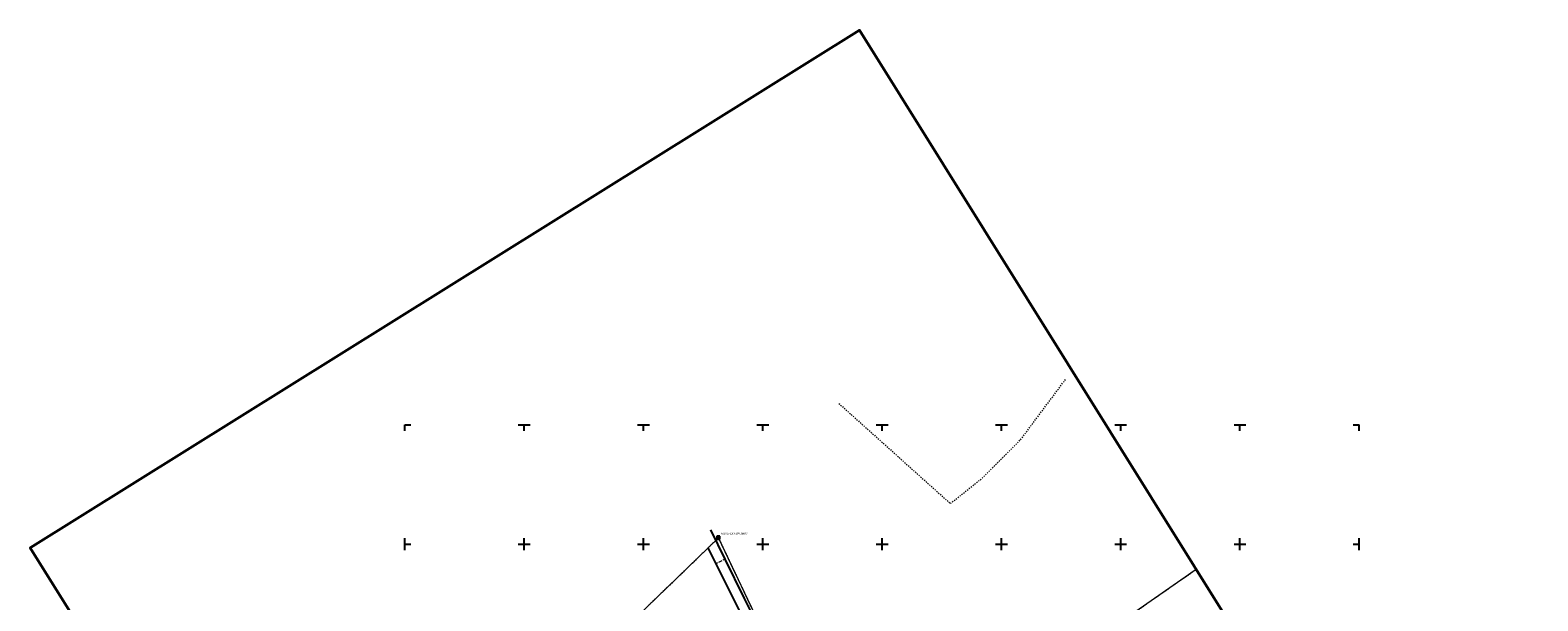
# Model space of a CAD drawing. Header units: metres. Extents: x 0 to 8443948, y 0 to 5887002.
# Tile 200 of 256: x 8442243 to 8442875, y 5886176 to 5886415. Entities that reach past the tile are written whole.
import ezdxf
from ezdxf.enums import TextEntityAlignment as Align

# ---------------------------------------------------------------- set-up
doc = ezdxf.new("R2010")
doc.units = ezdxf.units.M
doc.header["$MEASUREMENT"] = 0
for name, pattern in [('0.5_0.5', [1, 0.5, -0.5]), ('1.5_0.5', [2, 1.5, -0.5]), ('219-500', [0])]:
    doc.linetypes.add(name, pattern=pattern)
doc.layers.get('0').update_dxf_attribs({"color": 250, "linetype": 'CONTINUOUS', "lineweight": 5})
doc.layers.add('- ABM', color=200, linetype='CONTINUOUS', lineweight=30)
for name, color, linetype in [('203-punkt graniczny', 253, 'CONTINUOUS'), ('218-kontur użytku gruntowego', 253, 'CONTINUOUS'), ('219-działka ewidencyjna', 253, 'CONTINUOUS'), ('jezdnia', 253, 'CONTINUOUS'), ('krawężnik', 253, 'CONTINUOUS'), ('Szczegółowa osnowa geodezyjna pozioma', 253, 'CONTINUOUS'), ('Szczegółowa osnowa geodezyjna pozioma-Atr103', 253, 'CONTINUOUS'), ('Wstawianie ramki sekcyjnej z opisem', 253, 'CONTINUOUS')]:
    doc.layers.add(name, color=color, linetype=linetype)
doc.styles.get("Standard").update_dxf_attribs({"font": 'Working1250', "width": 0.75})

# ---------------------------------------------------------------- blocks, each defined once
blk = doc.blocks.new('203')
at = {"linetype": 'Continuous', "lineweight": 0}
h = blk.add_hatch(color=0, dxfattribs=at)
edge = h.paths.add_edge_path()
edge.add_arc((0, 0), 0.045, 0, 360)
blk = doc.blocks.new('OSSP')
at = {"color": 0}
for p, q in [((-0.626, 0.625), (-0.626, -0.625)), ((-0.626, 0.625), (-0.626, -0.625)), ((0.624, 0.625), (-0.626, 0.625)), ((0.624, 0.625), (-0.626, 0.625)), ((0.3, 0), (-0.3, 0)), ((0.3, 0), (-0.3, 0)), ((0, -0.3), (0, 0.3)), ((0, -0.3), (0, 0.3)), ((0.624, -0.625), (0.624, 0.625)), ((0.624, -0.625), (0.624, 0.625)), ((-0.626, -0.625), (0.624, -0.625)), ((-0.626, -0.625), (0.624, -0.625))]:
    blk.add_line(p, q, dxfattribs=at)
blk = doc.blocks.new('RAMKA500K')
at = {"color": 0}
for p, q in [((0, 247.5), (0, 250)), ((0, 250), (2.5, 250)), ((47.5, 250), (52.5, 250)), ((50, 247.5), (50, 250)), ((97.5, 250), (102.5, 250)), ((100, 247.5), (100, 250)), ((147.5, 250), (152.5, 250)), ((150, 247.5), (150, 250)), ((197.5, 250), (202.5, 250)), ((200, 247.5), (200, 250)), ((247.5, 250), (252.5, 250)), ((250, 247.5), (250, 250)), ((297.5, 250), (302.5, 250)), ((300, 247.5), (300, 250)), ((347.5, 250), (352.5, 250)), ((350, 247.5), (350, 250)), ((397.5, 250), (400, 250)), ((400, 247.5), (400, 250)), ((0, 197.5), (0, 202.5)), ((50, 197.5), (50, 202.5)), ((100, 197.5), (100, 202.5)), ((150, 197.5), (150, 202.5)), ((200, 197.5), (200, 202.5)), ((250, 197.5), (250, 202.5)), ((300, 197.5), (300, 202.5)), ((350, 197.5), (350, 202.5)), ((400, 197.5), (400, 202.5)), ((0, 200), (2.5, 200)), ((47.5, 200), (52.5, 200)), ((97.5, 200), (102.5, 200)), ((147.5, 200), (152.5, 200)), ((197.5, 200), (202.5, 200)), ((247.5, 200), (252.5, 200)), ((297.5, 200), (302.5, 200)), ((347.5, 200), (352.5, 200)), ((397.5, 200), (400, 200)), ((0, 147.5), (0, 152.5)), ((50, 147.5), (50, 152.5)), ((100, 147.5), (100, 152.5)), ((150, 147.5), (150, 152.5)), ((200, 147.5), (200, 152.5)), ((250, 147.5), (250, 152.5)), ((300, 147.5), (300, 152.5)), ((350, 147.5), (350, 152.5)), ((400, 147.5), (400, 152.5)), ((0, 150), (2.5, 150)), ((47.5, 150), (52.5, 150)), ((97.5, 150), (102.5, 150)), ((147.5, 150), (152.5, 150)), ((197.5, 150), (202.5, 150)), ((247.5, 150), (252.5, 150)), ((297.5, 150), (302.5, 150)), ((347.5, 150), (352.5, 150)), ((397.5, 150), (400, 150)), ((0, 97.5), (0, 102.5)), ((50, 97.5), (50, 102.5)), ((100, 97.5), (100, 102.5)), ((150, 97.5), (150, 102.5)), ((200, 97.5), (200, 102.5)), ((250, 97.5), (250, 102.5)), ((300, 97.5), (300, 102.5)), ((350, 97.5), (350, 102.5)), ((400, 97.5), (400, 102.5)), ((0, 100), (2.5, 100)), ((47.5, 100), (52.5, 100)), ((97.5, 100), (102.5, 100)), ((147.5, 100), (152.5, 100)), ((197.5, 100), (202.5, 100)), ((247.5, 100), (252.5, 100)), ((297.5, 100), (302.5, 100)), ((347.5, 100), (352.5, 100)), ((397.5, 100), (400, 100)), ((0, 47.5), (0, 52.5)), ((50, 47.5), (50, 52.5)), ((100, 47.5), (100, 52.5)), ((150, 47.5), (150, 52.5)), ((200, 47.5), (200, 52.5)), ((250, 47.5), (250, 52.5)), ((300, 47.5), (300, 52.5)), ((350, 47.5), (350, 52.5)), ((400, 47.5), (400, 52.5)), ((0, 50), (2.5, 50)), ((47.5, 50), (52.5, 50)), ((97.5, 50), (102.5, 50)), ((147.5, 50), (152.5, 50)), ((197.5, 50), (202.5, 50)), ((247.5, 50), (252.5, 50)), ((297.5, 50), (302.5, 50)), ((347.5, 50), (352.5, 50)), ((397.5, 50), (400, 50)), ((0, 0), (0, 2.5)), ((0, 0), (2.5, 0)), ((47.5, 0), (52.5, 0)), ((50, 0), (50, 2.5)), ((97.5, 0), (102.5, 0)), ((100, 0), (100, 2.5)), ((147.5, 0), (152.5, 0)), ((150, 0), (150, 2.5)), ((197.5, 0), (202.5, 0)), ((200, 0), (200, 2.5)), ((247.5, 0), (252.5, 0)), ((250, 0), (250, 2.5)), ((297.5, 0), (302.5, 0)), ((300, 0), (300, 2.5)), ((347.5, 0), (352.5, 0)), ((350, 0), (350, 2.5)), ((397.5, 0), (400, 0)), ((400, 0), (400, 2.5))]:
    blk.add_line(p, q, dxfattribs=at)

msp = doc.modelspace()

# ---------------------------------------------------------------- linework, layer by layer
at = {"layer": '- ABM', "color": 1, "linetype": 'Continuous', "lineweight": 35}
msp.add_lwpolyline([(8442698.173, 5885469.245), (8442242.899, 5886198.466), (8442590.461, 5886415.459), (8443045.735, 5885686.238)], close=True, dxfattribs=at)
at = {"layer": '218-kontur użytku gruntowego', "color": 3, "linetype": '0.5_0.5', "lineweight": 18, "flags": 128}
for points in [[(8442658.04, 5886243.76), (8442676.94, 5886269.12)], [(8442581.87, 5886258.96), (8442628.61, 5886216.99)], [(8442641.89, 5886227.58), (8442658.04, 5886243.76)], [(8442628.61, 5886216.99), (8442641.89, 5886227.58)], [(8442531.47, 5886202.66), (8442437.1, 5886111.38)], [(8442550.53, 5886162.38), (8442531.47, 5886202.66)], [(8442731.649, 5886189.316), (8442603.44, 5886100.02)]]:
    msp.add_lwpolyline(points, dxfattribs=at)
at = {"layer": '219-działka ewidencyjna', "color": 253, "linetype": '219-500', "lineweight": 18, "flags": 128}
for points in [[(8442531.47, 5886202.66), (8442437.1, 5886111.38)], [(8442550.53, 5886162.38), (8442531.47, 5886202.66)], [(8442731.649, 5886189.316), (8442603.44, 5886100.02)]]:
    msp.add_lwpolyline(points, dxfattribs=at)
at = {"layer": 'jezdnia', "color": 253, "linetype": '1.5_0.5', "lineweight": 18, "flags": 128}
msp.add_lwpolyline([(8442759.356, 5886144.937), (8442751.29, 5886140.38), (8442749.6, 5886139.46), (8442747.9, 5886138.49), (8442733.3, 5886129.67), (8442729.22, 5886127.22), (8442728.01, 5886126.51), (8442726.04, 5886125.3), (8442724.81, 5886124.54), (8442724.75, 5886124.53), (8442724.32, 5886124.35), (8442715.57, 5886137.74), (8442712.8, 5886142.55), (8442713.92, 5886143.01), (8442709.47, 5886151.91), (8442714.64, 5886154.55), (8442712.22, 5886159.29), (8442689.64, 5886146.92), (8442643.1, 5886121.28), (8442611.63, 5886103.75), (8442604.6, 5886100), (8442604.41, 5886099.86), (8442604.21, 5886099.73), (8442604.02, 5886099.61), (8442603.83, 5886099.48), (8442603.64, 5886099.35), (8442603.44, 5886099.23), (8442603.25, 5886099.12), (8442603.04, 5886099), (8442602.85, 5886098.88), (8442602.65, 5886098.76), (8442602.45, 5886098.65), (8442602.25, 5886098.55), (8442602.04, 5886098.44), (8442601.84, 5886098.33), (8442601.63, 5886098.23), (8442601.42, 5886098.14), (8442601.18, 5886098.04), (8442600.94, 5886097.95), (8442600.7, 5886097.87), (8442600.46, 5886097.79), (8442600.21, 5886097.71), (8442599.97, 5886097.63), (8442599.73, 5886097.56), (8442599.48, 5886097.48), (8442599.23, 5886097.41), (8442598.98, 5886097.35), (8442598.73, 5886097.28), (8442598.48, 5886097.22), (8442598.23, 5886097.17), (8442597.98, 5886097.11), (8442597.73, 5886097.06), (8442597.48, 5886097), (8442597.23, 5886096.96), (8442596.98, 5886096.92), (8442596.73, 5886096.87), (8442596.47, 5886096.84), (8442596.22, 5886096.8), (8442595.96, 5886096.76), (8442595.71, 5886096.74), (8442595.46, 5886096.71), (8442595.2, 5886096.68), (8442594.95, 5886096.66), (8442594.69, 5886096.65), (8442594.43, 5886096.63), (8442594.18, 5886096.61), (8442593.92, 5886096.61), (8442593.67, 5886096.6), (8442593.41, 5886096.59), (8442593.15, 5886096.6), (8442592.9, 5886096.59), (8442592.64, 5886096.59), (8442592.38, 5886096.61), (8442592.13, 5886096.61), (8442591.87, 5886096.62), (8442591.61, 5886096.63), (8442591.35, 5886096.66), (8442591.1, 5886096.68), (8442590.84, 5886096.7), (8442590.58, 5886096.74), (8442590.33, 5886096.77), (8442590.07, 5886096.8), (8442589.81, 5886096.85), (8442589.56, 5886096.9), (8442589.31, 5886096.94), (8442589.05, 5886097.01), (8442588.8, 5886097.06), (8442588.55, 5886097.12), (8442588.3, 5886097.18), (8442588.05, 5886097.26), (8442587.8, 5886097.33), (8442587.57, 5886097.41), (8442587.32, 5886097.5), (8442587.08, 5886097.58), (8442586.83, 5886097.67), (8442586.59, 5886097.77), (8442586.35, 5886097.86), (8442586.11, 5886097.96), (8442585.87, 5886098.06), (8442585.64, 5886098.18), (8442585.42, 5886098.29), (8442585.18, 5886098.4), (8442584.95, 5886098.52), (8442584.73, 5886098.65), (8442584.5, 5886098.78), (8442584.27, 5886098.9), (8442584.06, 5886099.04), (8442583.84, 5886099.17), (8442583.62, 5886099.31), (8442583.4, 5886099.44), (8442583.18, 5886099.6), (8442582.97, 5886099.74), (8442582.77, 5886099.89), (8442582.56, 5886100.04), (8442582.35, 5886100.21), (8442582.15, 5886100.37), (8442581.95, 5886100.53), (8442581.76, 5886100.7), (8442581.56, 5886100.88), (8442581.37, 5886101.05), (8442581.18, 5886101.22), (8442580.99, 5886101.4), (8442580.82, 5886101.58), (8442580.64, 5886101.78), (8442580.46, 5886101.96), (8442580.28, 5886102.15), (8442580.11, 5886102.34), (8442579.95, 5886102.54), (8442579.78, 5886102.75), (8442579.62, 5886102.95), (8442579.46, 5886103.15), (8442579.31, 5886103.36), (8442579.16, 5886103.56), (8442579.01, 5886103.78), (8442578.86, 5886104), (8442578.73, 5886104.21), (8442578.59, 5886104.43), (8442572, 5886117.25), (8442563.93, 5886133.51), (8442555.08, 5886151.15), (8442549.43, 5886162.63), (8442542.07, 5886177.49), (8442534.06, 5886193.7), (8442530.38, 5886191.77), (8442534.2, 5886184.23), (8442541.47, 5886169.6), (8442548.17, 5886156.03), (8442551.57, 5886149.03), (8442556.51, 5886138.86), (8442563.22, 5886125.29), (8442563.76, 5886124.19), (8442569, 5886113.24), (8442570.39, 5886110.32), (8442572.71, 5886105.51), (8442573.24, 5886101.17), (8442575.4, 5886096.77), (8442575.64, 5886096.3), (8442576.38, 5886094.79), (8442583.47, 5886080.71), (8442602.22, 5886090.82), (8442605.79, 5886095.78), (8442643.05, 5886116.68), (8442691.18, 5886143.86), (8442695.18, 5886144.66), (8442700.32, 5886144.21), (8442706.35, 5886147.09), (8442720.65, 5886121.83), (8442715.97, 5886119.12), (8442694.55, 5886106.96), (8442672.95, 5886095), (8442633.35, 5886079.15), (8442601.02, 5886067.07), (8442603.33, 5886062.73), (8442636.81, 5886075.13), (8442669.18, 5886087.2), (8442722.33, 5886117.37), (8442736.89, 5886090.51), (8442749.75, 5886067.82), (8442750.35, 5886065.36), (8442748.3, 5886060.22), (8442727.55, 5886048.59), (8442706.92, 5886037.35), (8442700.86, 5886034.06), (8442696.91, 5886032.93), (8442686.94, 5886026.82), (8442691.09, 5886019.23), (8442696.67, 5886021.77), (8442696.66, 5886022.03), (8442696.66, 5886022.29), (8442696.66, 5886022.39), (8442696.67, 5886022.55), (8442696.7, 5886022.81), (8442696.73, 5886023.06), (8442696.78, 5886023.32), (8442696.84, 5886023.57), (8442696.91, 5886023.82), (8442697, 5886024.07), (8442697.09, 5886024.31), (8442697.19, 5886024.55), (8442697.3, 5886024.79), (8442697.43, 5886025.01), (8442697.57, 5886025.23), (8442697.71, 5886025.45), (8442697.86, 5886025.66), (8442698.03, 5886025.86), (8442698.21, 5886026.05), (8442698.39, 5886026.23), (8442698.58, 5886026.41), (8442698.78, 5886026.58), (8442698.99, 5886026.74), (8442699.2, 5886026.88), (8442699.42, 5886027.02), (8442699.64, 5886027.15), (8442699.38, 5886027.72), (8442736.54, 5886047.86), (8442747.4, 5886053.24), (8442747.58, 5886053.29), (8442747.77, 5886053.34), (8442747.95, 5886053.36), (8442748.14, 5886053.38), (8442748.33, 5886053.37), (8442748.51, 5886053.36), (8442748.7, 5886053.34), (8442748.88, 5886053.31), (8442749.06, 5886053.25), (8442749.24, 5886053.19), (8442749.41, 5886053.12), (8442749.57, 5886053.03), (8442749.74, 5886052.94), (8442749.89, 5886052.83), (8442750.04, 5886052.71), (8442750.18, 5886052.58), (8442750.31, 5886052.35), (8442750.41, 5886052.11), (8442750.49, 5886051.85), (8442750.55, 5886051.59), (8442750.58, 5886051.33), (8442750.59, 5886051.06), (8442750.57, 5886050.8), (8442750.51, 5886050.53), (8442750.44, 5886050.27), (8442750.35, 5886050.02), (8442750.22, 5886049.79), (8442750.07, 5886049.56), (8442749.91, 5886049.35), (8442749.72, 5886049.17), (8442758.7, 5886054.47), (8442758.48, 5886055.04), (8442758.29, 5886055.63), (8442758.15, 5886056.24), (8442758.07, 5886056.86), (8442758.03, 5886057.47), (8442758.03, 5886058.09), (8442758.09, 5886058.71), (8442758.2, 5886059.32), (8442758.36, 5886059.92), (8442758.55, 5886060.51), (8442758.8, 5886061.08), (8442759.1, 5886061.62), (8442760.25, 5886063.95), (8442772.45, 5886070.73), (8442797.281, 5886084.192)], dxfattribs=at)
at = {"layer": 'krawężnik', "color": 253, "linetype": 'Continuous', "lineweight": 25, "flags": 128}
for points in [[(8442528.06, 5886205.96), (8442534.06, 5886193.7), (8442542.07, 5886177.49), (8442549.43, 5886162.63)], [(8442541.47, 5886169.6), (8442534.2, 5886184.23), (8442530.38, 5886191.77), (8442527.07, 5886198.41)]]:
    msp.add_lwpolyline(points, dxfattribs=at)

# ---------------------------------------------------------------- block references
at = {"layer": '203-punkt graniczny', "color": 253, "linetype": 'Continuous', "lineweight": 18}
msp.add_blockref('203', (8442531.47, 5886202.66), dxfattribs=at)
at = {"layer": 'Szczegółowa osnowa geodezyjna pozioma', "color": 253, "linetype": 'Continuous', "lineweight": 18}
msp.add_blockref('OSSP', (8442531.31, 5886202.65), dxfattribs=at)
at = {"layer": 'Wstawianie ramki sekcyjnej z opisem', "color": 253, "linetype": 'Continuous', "lineweight": 13}
msp.add_blockref('RAMKA500K', (8442400, 5886000), dxfattribs=at)

# ---------------------------------------------------------------- texts
at = {"layer": 'Szczegółowa osnowa geodezyjna pozioma-Atr103', "color": 253, "oblique": 15, "width": 0.72}
msp.add_text('N34107Cb3-SP139611', height=0.9, dxfattribs=at).set_placement((8442532.31, 5886203.65), align=Align.BOTTOM_LEFT)

doc.saveas('drawing.dxf')
